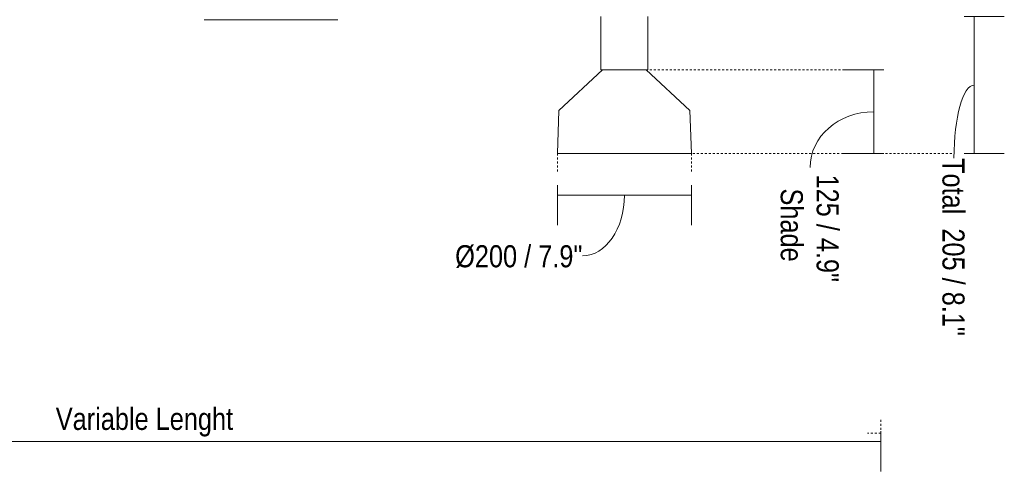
# Model space of a CAD drawing. Header units: millimetres. Extents: x 5395 to 10045, y 397 to 7363.
# Tile 4 of 9: x 6408 to 7879, y 397 to 1075. Entities that reach past the tile are written whole.
import ezdxf

# ---------------------------------------------------------------- set-up
doc = ezdxf.new("R2010")
doc.units = ezdxf.units.MM
doc.linetypes.add('Dash', pattern=[6, 3, -3])
doc.layers.add('A-ANNO-DIMS', color=7, linetype='Dash', lineweight=9, true_color=0xd2d2d2)
doc.layers.add('A-ANNO-DIMS-15', color=7, linetype='Continuous', lineweight=9)
doc.layers.add('E-LITE-EQPM', color=7, linetype='Continuous', lineweight=20)
doc.styles.add('Arial Narrow', font='ARIALN.TTF', dxfattribs={"height": 33})
doc.dimstyles.new('FARO_-_2_2mm_Arial_Narrow_mm_Inch_Left', dxfattribs={"dimscale": 304.8, "dimtxt": 33.773222, "dimasz": 0, "dimexe": 0.147638, "dimexo": 0.0625, "dimgap": 0.024606, "dimtad": 1, "dimdec": 0, "dimzin": 0, "dimdsep": 46, "dimtxsty": 'Arial Narrow', "dimblk1": 'NONE', "dimblk2": 'NONE', "dimsah": 1, "dimcen": 0.09, "dimadec": 0, "dimazin": 0, "dimtfac": 1, "dimtdec": 4, "dimtix": 1, "dimtmove": 0, "dimatfit": 3, "dimfxl": 0.049213, "dimfxlon": 1, "dimtvp": 1, "dimtolj": 1, "dimtzin": 0, "dimarcsym": 2})
doc.dimstyles.new('FARO_-_2_2mm_Arial_Narrow_mm_Inch_Right', dxfattribs={"dimscale": 304.8, "dimtxt": 33.773222, "dimasz": 0, "dimexe": 0.147638, "dimexo": 0.0625, "dimgap": 0.024606, "dimtad": 1, "dimdec": 0, "dimzin": 0, "dimdsep": 46, "dimtxsty": 'Arial Narrow', "dimblk1": 'NONE', "dimblk2": 'NONE', "dimsah": 1, "dimcen": 0.09, "dimadec": 0, "dimazin": 0, "dimtfac": 1, "dimtdec": 4, "dimtix": 1, "dimtmove": 1, "dimatfit": 3, "dimfxl": 0.049213, "dimfxlon": 1, "dimtvp": 1, "dimtolj": 1, "dimtzin": 0, "dimarcsym": 2})

# ---------------------------------------------------------------- blocks, each defined once
blk = doc.blocks.new('68593-7L_ 68594-7L KOMBO200 - 64314-44-7L SAMBA Black_ribbon beige pendant lamp ø450-7L-609791-Alzado_PDF')
at = {"layer": 'E-LITE-EQPM', "lineweight": 9}
for p, q in [((6683.5, 1075.1), (6807.1, 1075.1)), ((6807.1, 1075.1), (6883.2, 1075.1))]:
    blk.add_line(p, q, dxfattribs=at)
blk = doc.blocks.new('DIMBLOCK1-Alzado_PDF')
at = {"layer": 'A-ANNO-DIMS-15', "color": 251, "true_color": 0x5b5b5b, "transparency": 16777216}
for p, q in [((5494.1, 460.2), (5494.1, 400.2)), ((5494.1, 445.2), (5494.1, 460.2)), ((7694.1, 460.2), (7694.1, 400.2)), ((7694.1, 445.2), (7694.1, 460.2)), ((5494.1, 445.2), (7694.1, 445.2))]:
    blk.add_line(p, q, dxfattribs=at)
at = {"layer": 'A-ANNO-DIMS-15', "color": 0, "transparency": 16777216, "insert": (6462, 495.3), "char_height": 33, "width": 317.147, "attachment_point": 1, "line_spacing_factor": 0.974696, "style": 'Arial Narrow'}
blk.add_mtext('Variable Lenght', dxfattribs=at)
blk = doc.blocks.new('_None')
blk = doc.blocks.new('DIMBLOCK3-Alzado_PDF')
at = {"layer": 'A-ANNO-DIMS-15', "color": 251, "true_color": 0x5b5b5b, "transparency": 16777216}
for p, q in [((7683.7, 1000), (7638.6, 1000)), ((7683.6, 875.1), (7683.6, 1000)), ((7683.6, 1000), (7698.6, 1000)), ((7683.7, 875.1), (7638.6, 875.1)), ((7683.6, 875.1), (7698.6, 875.1))]:
    blk.add_line(p, q, dxfattribs=at)
blk.add_ellipse((7683.6, 854.3), major_axis=(-95, 0), ratio=0.876518, start_param=4.712389, end_param=6.283185, dxfattribs=at)
at = {"layer": 'A-ANNO-DIMS-15', "color": 0, "transparency": 16777216, "char_height": 33, "attachment_point": 1, "rotation": 270, "line_spacing_factor": 0.974696, "style": 'Arial Narrow'}
for s, insert, width in [(' 125 / 4.9"', (7631.3, 854.3), 205.856), ('Shade', (7577.7, 822.9), 130.59)]:
    blk.add_mtext(s, dxfattribs=dict(at, insert=insert, width=width))
blk = doc.blocks.new('DIMBLOCK5-Alzado_PDF')
at = {"layer": 'A-ANNO-DIMS-15', "color": 251, "true_color": 0x5b5b5b, "transparency": 16777216}
for p, q in [((7211.2, 827.9), (7211.2, 767.9)), ((7211.2, 812.9), (7211.2, 827.9)), ((7411.2, 827.9), (7411.2, 767.9)), ((7411.2, 812.9), (7411.2, 827.9)), ((7211.2, 812.9), (7411.2, 812.9))]:
    blk.add_line(p, q, dxfattribs=at)
blk.add_ellipse((7248.8, 812.9), major_axis=(0, 90.5), ratio=0.690006, start_param=3.141593, end_param=4.712389, dxfattribs=at)
at = {"layer": 'A-ANNO-DIMS-15', "color": 0, "transparency": 16777216, "insert": (7058.5, 738.2), "char_height": 33, "width": 228.371, "attachment_point": 1, "line_spacing_factor": 0.974696, "style": 'Arial Narrow'}
blk.add_mtext('Ø200 / 7.9"', dxfattribs=at)
blk = doc.blocks.new('DIMBLOCK6-Alzado_PDF')
at = {"layer": 'A-ANNO-DIMS-15', "color": 251, "true_color": 0x5b5b5b, "transparency": 16777216}
for p, q in [((7818.6, 1079.9), (7878.6, 1079.9)), ((7833.6, 1079.9), (7818.6, 1079.9)), ((7833.6, 1079.9), (7833.6, 875.1)), ((7818.6, 875.1), (7878.6, 875.1)), ((7833.6, 875.1), (7818.6, 875.1))]:
    blk.add_line(p, q, dxfattribs=at)
blk.add_ellipse((7833.6, 868.4), major_axis=(0, 109.1), ratio=0.277179, start_param=0, end_param=1.570796, dxfattribs=at)
at = {"layer": 'A-ANNO-DIMS-15', "color": 0, "transparency": 16777216, "insert": (7819.2, 868.4), "char_height": 33, "width": 319.72, "attachment_point": 1, "rotation": 270, "line_spacing_factor": 0.974696, "style": 'Arial Narrow'}
blk.add_mtext('Total  205 / 8.1"', dxfattribs=at)

msp = doc.modelspace()

# ---------------------------------------------------------------- linework, layer by layer
at = {"layer": 'A-ANNO-DIMS'}
for p, q in [((7694.1, 1000), (7346.2, 1000)), ((7211.2, 875.1), (7211.2, 845.1)), ((7800.2, 875.1), (7411.2, 875.1)), ((7411.2, 875.1), (7411.2, 845.1)), ((7694.1, 477.2), (7694.1, 457.2)), ((7694.1, 457.2), (7674.1, 457.2))]:
    msp.add_line(p, q, dxfattribs=at)
at = {"layer": 'E-LITE-EQPM'}
for p, q in [((7276.2, 1079.9), (7276.2, 1000)), ((7346.2, 1000), (7346.2, 1079.9)), ((7278.7, 1000), (7213.5, 939.2)), ((7276.2, 1000), (7278.7, 1000)), ((7343.8, 1000), (7278.7, 1000)), ((7343.8, 1000), (7346.2, 1000)), ((7409, 939.2), (7343.8, 1000)), ((7213.5, 939.2), (7211.2, 875.1)), ((7411.2, 875.1), (7409, 939.2)), ((7211.2, 875.1), (7411.2, 875.1))]:
    msp.add_line(p, q, dxfattribs=at)

# ---------------------------------------------------------------- block references
at = {"layer": 'E-LITE-EQPM', "lineweight": 9}
msp.add_blockref('68593-7L_ 68594-7L KOMBO200 - 64314-44-7L SAMBA Black_ribbon beige pendant lamp ø450-7L-609791-Alzado_PDF', (0, 0), dxfattribs=at)

# ---------------------------------------------------------------- dimensions: what is measured, and where the dimension line sits
at = {"layer": 'A-ANNO-DIMS', "color": 251, "linetype": 'Continuous', "true_color": 0x5b5b5b}
for base, p1, p2, text, override, picture, middle in [((7833.6, 875.1), (7818.6, 1079.9), (7818.6, 875.1), 'Total  <>', {"dimtad": 4, "dimpost": '<>', "dimfxl": 204.861972}, 'DIMBLOCK6-Alzado_PDF', (7797.2, 708.6)), ((7683.6, 1000), (7698.6, 875.1), (7698.6, 1000), ' <>\\XShade', {"dimtad": 4, "dimpost": '<>', "dimfxl": 124.928935}, 'DIMBLOCK3-Alzado_PDF', (7587.3, 854.3))]:
    dim = msp.add_linear_dim(base=base, p1=p1, p2=p2, angle=90, text=text, dimstyle='FARO_-_2_2mm_Arial_Narrow_mm_Inch_Right', override=override, dxfattribs=at)
    dim.commit()
    dim.dimension.update_dxf_attribs({"geometry": picture, "text_midpoint": middle, "dimtype": 160, "text_rotation": 90})
dim = msp.add_linear_dim(base=(7411.2, 812.9), p1=(7211.2, 827.9), p2=(7411.2, 827.9), text='Ø<>', dimstyle='FARO_-_2_2mm_Arial_Narrow_mm_Inch_Right', override={"dimpost": '<>', "dimfxl": 200.00554}, dxfattribs=at)
dim.commit()
dim.dimension.update_dxf_attribs({"geometry": 'DIMBLOCK5-Alzado_PDF', "text_midpoint": (7172.7, 716.2), "dimtype": 160})
dim = msp.add_linear_dim(base=(7694.1, 445.2), p1=(5494.1, 460.2), p2=(7694.1, 460.2), text='Variable Lenght', dimstyle='FARO_-_2_2mm_Arial_Narrow_mm_Inch_Left', override={"dimpost": '<>', "dimfxl": 2200.000497}, dxfattribs=at)
dim.commit()
dim.dimension.update_dxf_attribs({"geometry": 'DIMBLOCK1-Alzado_PDF', "text_midpoint": (6594.1, 474)})

doc.saveas('drawing.dxf')
